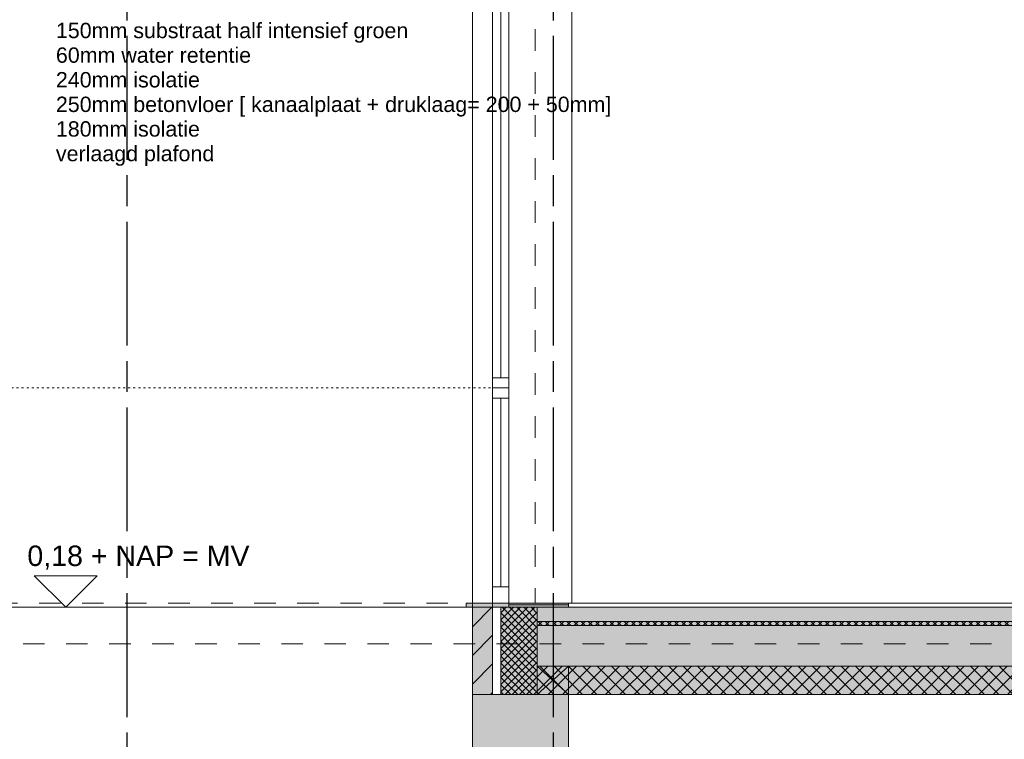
# Model space of a CAD drawing. Header units: millimetres. Extents: x -10538 to 13100, y -15694 to 32605.
# Tile 149 of 203: x -5798 to -949, y 21050 to 24592. Entities that reach past the tile are written whole.
import ezdxf

# ---------------------------------------------------------------- set-up
doc = ezdxf.new("R2010")
doc.units = ezdxf.units.MM
doc.header["$LTSCALE"] = 100
doc.header["$PDMODE"] = 1
doc.header["$PDSIZE"] = -2
for name, pattern in [('[LS] ISO-08 Long Dashed Short Dashed', [9.144, 6.096, -0.762, 1.524, -0.762]), ('[LS] Type-1', [2.12, 1.06, -1.06]), ('HIDDEN2', [0.25, 0.1, -0.15]), ('Line Type1b', [2.116531, 1.058062, -1.058469])]:
    doc.linetypes.add(name, pattern=pattern)
doc.layers.get('0').update_dxf_attribs({"lineweight": 5})
for name, color, linetype, lineweight in [('- 28_metselwerk', 7, 'Continuous', 18), ('5', 7, 'Continuous', 18), ('Dimension', 7, 'Continuous', 9), ('gbo', 7, 'Continuous', 5), ('Geen', 7, 'Continuous', 9), ('none', 7, 'Continuous', 13)]:
    doc.layers.add(name, color=color, linetype=linetype, lineweight=lineweight)
doc.styles.add('Arial', font='Arial.ttf')
doc.styles.add('Century Gothic', font='Century-Gothic_9791.ttf')
doc.dimstyles.new('Arch_PUUUR', dxfattribs={"dimtxt": 101.056134, "dimasz": 70.693359, "dimexe": 100, "dimexo": 159, "dimgap": 100, "dimtad": 1, "dimdec": 4, "dimtxsty": 'Century Gothic', "dimblk": 'VW_SLASH', "dimblk1": 'VW_SLASH', "dimblk2": 'VW_SLASH', "dimcen": 0, "dimdle": 100, "dimazin": 0, "dimtfac": 0.8, "dimtdec": 4, "dimtix": 1, "dimtmove": 0, "dimatfit": 0, "dimldrblk": 'VW_SLASH-1', "dimfxl": 1, "dimfrac": 2, "dimtolj": 1, "dimarcsym": 0})
pattern_1 = [(45, (1.433, 1.323), (-17.67767, 17.67767), []), (135, (-2.866, 2.866), (-17.67767, -17.67767), [])]

# ---------------------------------------------------------------- blocks, each defined once
blk = doc.blocks.new('Groep-21')
at = {"layer": 'Geen', "linetype": 'Continuous', "lineweight": 0, "true_color": 0xeeeeee, "transparency": 33554687}
blk.add_hatch(color=7, dxfattribs=at).paths.add_polyline_path([(-3248.9, 21700), (7584.4, 21700), (7584.4, 21630), (-3248.9, 21630)])
at = {"layer": 'Geen', "linetype": 'Continuous', "lineweight": 0, "true_color": 0xffffcc, "transparency": 33554687}
blk.add_hatch(color=7, dxfattribs=at).paths.add_polyline_path([(-3248.9, 21630), (7584.4, 21630), (7584.4, 21610), (-3248.9, 21610)])
at = {"layer": 'Geen', "linetype": 'Continuous', "lineweight": 5, "true_color": 0x777777, "transparency": 33554687}
h = blk.add_hatch(dxfattribs=at)
h.set_pattern_fill('#isolatie-persing', color=8, style=0, pattern_type=2)
h.set_pattern_definition(pattern_1)
h.paths.add_polyline_path([(-3248.9, 21630), (7584.4, 21630), (7584.4, 21610), (-3248.9, 21610)])
at = {"layer": 'Geen', "linetype": 'Continuous', "lineweight": 0, "true_color": 0xdddddd, "transparency": 33554687}
blk.add_hatch(color=254, dxfattribs=at).paths.add_polyline_path([(-3248.9, 21610), (7584.4, 21610), (7584.4, 21410), (-3248.9, 21410)])
at = {"layer": 'Geen', "linetype": 'Continuous', "lineweight": 0, "true_color": 0xe6ffe6, "transparency": 33554687}
blk.add_hatch(color=7, dxfattribs=at).paths.add_polyline_path([(-3248.9, 21410), (7584.4, 21410), (7584.4, 21270), (-3248.9, 21270)])
at = {"layer": 'Geen', "linetype": 'Continuous', "lineweight": 5, "true_color": 0x777777, "transparency": 33554687}
h = blk.add_hatch(dxfattribs=at)
h.set_pattern_fill('#isolatie', color=8, style=0, pattern_type=2)
h.set_pattern_definition([(45, (2.866, 2.646), (-35.35534, 35.35534), []), (135, (-5.733, 5.733), (-35.35534, -35.35534), [])])
h.paths.add_polyline_path([(-3248.9, 21410), (7584.4, 21410), (7584.4, 21270), (-3248.9, 21270)])
at = {"layer": 'Geen', "color": 7, "linetype": 'Continuous', "lineweight": 9, "transparency": 33554687, "flags": 128}
for points in [[(-3248.9, 21700), (7584.4, 21700), (7584.4, 21630), (-3248.9, 21630)], [(-3248.9, 21630), (7584.4, 21630), (7584.4, 21610), (-3248.9, 21610)], [(-3248.9, 21610), (7584.4, 21610), (7584.4, 21410), (-3248.9, 21410)], [(-3248.9, 21410), (7584.4, 21410), (7584.4, 21270), (-3248.9, 21270)]]:
    blk.add_lwpolyline(points, close=True, dxfattribs=at)
blk = doc.blocks.new('VW_SLASH')
at = {"color": 0, "linetype": 'ByBlock', "lineweight": -2, "transparency": 16777216}
blk.add_line((1.415, 0), (-1, 0), dxfattribs=at)
at = {"color": 0, "linetype": 'Continuous', "lineweight": 20, "transparency": 16777216, "flags": 128}
blk.add_lwpolyline([(0.5, 0.5), (-0.5, -0.5)], dxfattribs=at)
blk = doc.blocks.new('*D26')
at = {"layer": 'Defpoints', "color": 0, "transparency": 33554687}
for p in [(-6410, 30700), (-4331.5, 30700), (-5131.4, 21700)]:
    blk.add_point(p, dxfattribs=at)
at = {"layer": 'Dimension', "color": 0, "linetype": 'Continuous', "lineweight": -2, "transparency": 33554687}
blk.add_line((-6410, 21770.7), (-6410, 30629.3), dxfattribs=at)
at = {"layer": 'Dimension', "color": 0, "lineweight": -2, "xscale": 70.693359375, "yscale": 70.693359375, "zscale": 70.693359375}
for p, rotation in [((-6410, 30700), 90), ((-6410, 21700), 270)]:
    blk.add_blockref('VW_SLASH', p, dxfattribs=dict(at, rotation=rotation))
at = {"layer": 'Dimension', "color": 0, "lineweight": 5, "transparency": 33554687, "insert": (-6546.1, 26543.4), "char_height": 101.06, "attachment_point": 5, "rotation": 90, "style": 'Century Gothic'}
blk.add_mtext('\\A1;9000', dxfattribs=at)
blk = doc.blocks.new('VW_SLASH-1')
at = {"color": 0, "linetype": 'ByBlock', "lineweight": -2, "transparency": 16777216}
blk.add_line((1.415, 0), (-1, 0), dxfattribs=at)
at = {"color": 0, "linetype": 'Continuous', "lineweight": 20, "transparency": 16777216, "flags": 128}
blk.add_lwpolyline([(0.751, 0.751), (-0.751, -0.751)], dxfattribs=at)
blk = doc.blocks.new('*D36')
at = {"layer": 'Defpoints', "color": 0, "transparency": 33554687}
for p in [(-6140, 25920), (-5789.4, 25920), (-3568.9, 21700)]:
    blk.add_point(p, dxfattribs=at)
at = {"layer": 'Dimension', "color": 0, "linetype": 'Continuous', "lineweight": -2, "transparency": 33554687}
blk.add_line((-6140, 21770.7), (-6140, 25849.3), dxfattribs=at)
at = {"layer": 'Dimension', "color": 0, "lineweight": -2, "xscale": 70.693359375, "yscale": 70.693359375, "zscale": 70.693359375}
for p, rotation in [((-6140, 25920), 90), ((-6140, 21700), 270)]:
    blk.add_blockref('VW_SLASH', p, dxfattribs=dict(at, rotation=rotation))
at = {"layer": 'Dimension', "color": 0, "lineweight": 5, "transparency": 33554687, "insert": (-6243.1, 23810), "char_height": 101.06, "attachment_point": 5, "rotation": 90, "style": 'Century Gothic'}
blk.add_mtext('\\A1;4220', dxfattribs=at)
blk = doc.blocks.new('*D42')
at = {"layer": 'Defpoints', "color": 0, "transparency": 33554687}
for p in [(223.9, 24600), (505.3, 24600), (-1021.8, 21720)]:
    blk.add_point(p, dxfattribs=at)
at = {"layer": 'Dimension', "color": 0, "linetype": 'Continuous', "lineweight": -2, "transparency": 33554687}
for p, q in [((346.3, 24600), (123.9, 24600)), ((223.9, 21790.7), (223.9, 24529.3)), ((-862.8, 21720), (323.9, 21720))]:
    blk.add_line(p, q, dxfattribs=at)
at = {"layer": 'Dimension', "color": 0, "lineweight": -2, "xscale": 70.693359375, "yscale": 70.693359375, "zscale": 70.693359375}
for p, rotation in [((223.9, 24600), 90.00000000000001), ((223.9, 21720), 270)]:
    blk.add_blockref('VW_SLASH', p, dxfattribs=dict(at, rotation=rotation))
at = {"layer": 'Dimension', "color": 0, "lineweight": 5, "transparency": 33554687, "insert": (87.8, 23182.7), "char_height": 101.06, "attachment_point": 5, "rotation": 90, "style": 'Century Gothic'}
blk.add_mtext('\\A1;2880', dxfattribs=at)
blk = doc.blocks.new('*D43')
at = {"layer": 'Defpoints', "color": 0, "transparency": 33554687}
for p in [(-1021.8, 21720), (223.9, 21720), (721.8, 21700)]:
    blk.add_point(p, dxfattribs=at)
at = {"layer": 'Dimension', "color": 0, "linetype": 'Continuous', "lineweight": -2, "transparency": 33554687}
for p, q in [((223.9, 21790.7), (223.9, 21861.4)), ((-862.8, 21720), (323.9, 21720)), ((562.8, 21700), (123.9, 21700)), ((223.9, 21700), (223.9, 21720)), ((223.9, 21629.3), (223.9, 21558.6))]:
    blk.add_line(p, q, dxfattribs=at)
at = {"layer": 'Dimension', "color": 0, "lineweight": -2, "xscale": 70.693359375, "yscale": 70.693359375, "zscale": 70.693359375}
for p, rotation in [((223.9, 21700), 90), ((223.9, 21720), 270)]:
    blk.add_blockref('VW_SLASH', p, dxfattribs=dict(at, rotation=rotation))
at = {"layer": 'Dimension', "color": 0, "lineweight": 5, "transparency": 33554687, "insert": (87.8, 22060.9), "char_height": 101.06, "attachment_point": 5, "rotation": 90, "style": 'Century Gothic'}
blk.add_mtext('\\A1;20', dxfattribs=at)
blk = doc.blocks.new('*D53')
at = {"layer": 'Defpoints', "color": 0, "transparency": 33554687}
for p in [(-5880, 24840), (-5668.9, 24840), (-3468.9, 22780)]:
    blk.add_point(p, dxfattribs=at)
at = {"layer": 'Dimension', "color": 0, "linetype": 'Continuous', "lineweight": -2, "transparency": 33554687}
blk.add_line((-5880, 22850.7), (-5880, 24769.3), dxfattribs=at)
at = {"layer": 'Dimension', "color": 0, "lineweight": -2, "xscale": 70.693359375, "yscale": 70.693359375, "zscale": 70.693359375}
for p, rotation in [((-5880, 24840), 90), ((-5880, 22780), 270)]:
    blk.add_blockref('VW_SLASH', p, dxfattribs=dict(at, rotation=rotation))
at = {"layer": 'Dimension', "color": 0, "lineweight": 5, "transparency": 33554687, "insert": (-5983.1, 23810), "char_height": 101.06, "attachment_point": 5, "rotation": 90, "style": 'Century Gothic'}
blk.add_mtext('\\A1;2060', dxfattribs=at)
blk = doc.blocks.new('*D54')
at = {"layer": 'Defpoints', "color": 0, "transparency": 33554687}
for p in [(-5880, 22780), (-3468.9, 22780), (-3568.9, 21700)]:
    blk.add_point(p, dxfattribs=at)
at = {"layer": 'Dimension', "color": 0, "linetype": 'Continuous', "lineweight": -2, "transparency": 33554687}
blk.add_line((-5880, 21770.7), (-5880, 22709.3), dxfattribs=at)
at = {"layer": 'Dimension', "color": 0, "lineweight": -2, "xscale": 70.693359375, "yscale": 70.693359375, "zscale": 70.693359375}
for p, rotation in [((-5880, 22780), 90), ((-5880, 21700), 270)]:
    blk.add_blockref('VW_SLASH', p, dxfattribs=dict(at, rotation=rotation))
at = {"layer": 'Dimension', "color": 0, "lineweight": 5, "transparency": 33554687, "insert": (-5983.1, 22240), "char_height": 101.06, "attachment_point": 5, "rotation": 90, "style": 'Century Gothic'}
blk.add_mtext('\\A1;1080', dxfattribs=at)
blk = doc.blocks.new('Groep-22')
at = {"color": 255, "linetype": 'Continuous', "lineweight": 9, "transparency": 33554687}
blk.add_wipeout([(42.1, 1254), (122.1, 1254), (122.1, -1836), (42.1, -1836)], dxfattribs=at).dxf.layer = 'Geen'
at = {"layer": 'Geen', "color": 7, "linetype": 'Continuous', "lineweight": 9, "transparency": 33554687, "flags": 128}
blk.add_lwpolyline([(42.1, 1254), (122.1, 1254), (122.1, -1836), (42.1, -1836)], close=True, dxfattribs=at)
at = {"color": 255, "linetype": 'Continuous', "lineweight": 9, "transparency": 33554687}
blk.add_wipeout([(42.1, 1254), (122.1, 1254), (122.1, 1174), (42.1, 1174)], dxfattribs=at).dxf.layer = 'Geen'
at = {"layer": 'Geen', "color": 7, "linetype": 'Continuous', "lineweight": 9, "transparency": 33554687}
blk.add_line((82.1, -1786), (82.1, 1174), dxfattribs=at)
at = {"layer": 'Geen', "color": 7, "linetype": 'Continuous', "lineweight": 9, "transparency": 33554687, "flags": 128}
blk.add_lwpolyline([(42.1, 1254), (122.1, 1254), (122.1, 1174), (42.1, 1174)], close=True, dxfattribs=at)
at = {"color": 255, "linetype": 'Continuous', "lineweight": 9, "transparency": 33554687}
for points in [[(42.1, -806), (122.1, -806), (122.1, -856), (42.1, -856)], [(42.1, -1786), (122.1, -1786), (122.1, -1866), (42.1, -1866)]]:
    blk.add_wipeout(points, dxfattribs=at).dxf.layer = 'Geen'
at = {"layer": 'Geen', "linetype": 'Continuous', "lineweight": 0, "true_color": 0xcccccc, "transparency": 33554687}
blk.add_hatch(color=254, dxfattribs=at).paths.add_polyline_path([(42.1, -1866), (122.1, -1866), (122.1, -1886), (42.1, -1886)])
at = {"layer": 'Geen', "color": 7, "linetype": 'Continuous', "lineweight": 9, "transparency": 33554687, "flags": 128}
for points in [[(42.1, -806), (122.1, -806), (122.1, -856), (42.1, -856)], [(42.1, -1786), (122.1, -1786), (122.1, -1866), (42.1, -1866)], [(42.1, -1866), (122.1, -1866), (122.1, -1886), (42.1, -1886)]]:
    blk.add_lwpolyline(points, close=True, dxfattribs=at)
at = {"color": 255, "linetype": 'Continuous', "lineweight": 9, "transparency": 33554687}
blk.add_wipeout([(42.1, -756), (122.1, -756), (122.1, -806), (42.1, -806)], dxfattribs=at).dxf.layer = 'Geen'
at = {"layer": 'Geen', "color": 7, "linetype": 'Continuous', "lineweight": 9, "transparency": 33554687, "flags": 128}
blk.add_lwpolyline([(42.1, -756), (122.1, -756), (122.1, -806), (42.1, -806)], close=True, dxfattribs=at)
blk = doc.blocks.new('Groep-23')
at = {"layer": 'Geen', "linetype": 'Continuous', "lineweight": 0, "true_color": 0xcccccc, "transparency": 33554687}
blk.add_hatch(color=254, dxfattribs=at).paths.add_polyline_path([(-252.1, -1866), (42.1, -1866), (42.1, -1874), (-252.1, -1874)])
at = {"layer": 'Geen', "linetype": 'Continuous', "lineweight": 0, "transparency": 33554687}
blk.add_hatch(color=8, dxfattribs=at).paths.add_polyline_path([(-252.1, -1874), (42.1, -1874), (42.1, -1886), (-252.1, -1886)])
at = {"layer": 'Geen', "color": 7, "linetype": 'Continuous', "lineweight": 9, "transparency": 33554687, "flags": 128}
for points in [[(-252.1, -1866), (42.1, -1866), (42.1, -1874), (-252.1, -1874)], [(-252.1, -1874), (42.1, -1874), (42.1, -1886), (-252.1, -1886)]]:
    blk.add_lwpolyline(points, close=True, dxfattribs=at)
blk = doc.blocks.new('d kozijn 02')
at = {"layer": 'Geen', "linetype": 'Continuous', "lineweight": 0, "true_color": 0xcccccc, "transparency": 33554687}
blk.add_hatch(color=254, dxfattribs=at).paths.add_polyline_path([(122.1, -1866), (252.1, -1866), (252.1, -1886), (122.1, -1886)])
at = {"layer": 'Geen', "color": 7, "linetype": 'Continuous', "lineweight": 9, "transparency": 33554687, "flags": 128}
blk.add_lwpolyline([(122.1, -1866), (252.1, -1866), (252.1, -1886), (122.1, -1886)], close=True, dxfattribs=at)
at = {"layer": '5', "color": 7, "transparency": 33554687}
blk.add_blockref('Groep-22', (0, 0), dxfattribs=at)
blk.add_blockref('Groep-23', (0, 0), dxfattribs=at)
blk = doc.blocks.new('Groep-62')
at = {"color": 22, "lineweight": 5, "true_color": 0xdd1d1d, "transparency": 33554687}
blk.add_line((-5571.7, 21700), (-4840, 21700), dxfattribs=at)
at = {"color": 22, "lineweight": 5, "true_color": 0xdd1d1d, "transparency": 33554687, "flags": 128}
blk.add_lwpolyline([(-5416.2, 21855.6), (-5571.7, 21700), (-5727.3, 21855.6)], close=True, dxfattribs=at)
blk = doc.blocks.new('Groep-80')
at = {"layer": 'Geen', "color": 5, "linetype": '[LS] ISO-08 Long Dashed Short Dashed', "lineweight": 25, "true_color": 0x0000ff, "transparency": 33554687}
for p, q in [((-5268.9, 20245.3), (-5268.9, 31588.4)), ((-3168.9, 20245.3), (-3168.9, 31588.4))]:
    blk.add_line(p, q, dxfattribs=at)
blk = doc.blocks.new('Groep-82')
at = {"layer": 'gbo', "color": 7, "linetype": 'Continuous', "flags": 128}
blk.add_lwpolyline([(-3248.9, 21410), (-3094.7, 21410), (-3094.7, 21270), (-3248.9, 21270)], close=True, dxfattribs=at)
at = {"layer": 'none', "linetype": 'Continuous'}
for p, q in [((-3248.9, 21410), (-3094.7, 21270)), ((-3094.7, 21410), (-3248.9, 21270))]:
    blk.add_line(p, q, dxfattribs=at)
blk = doc.blocks.new('Groep-92')
at = {"layer": 'Geen', "linetype": 'Continuous', "lineweight": 0, "true_color": 0xcccccc, "transparency": 33554687}
blk.add_hatch(color=254, dxfattribs=at).paths.add_polyline_path([(-3568.9, 21270), (-3094.7, 21270), (-3094.7, 20609.7), (-3568.9, 20609.7)])
at = {"linetype": '[LS] Type-1', "lineweight": 5, "transparency": 33554687}
blk.add_line((-6841.7, 21520), (12585, 21520), dxfattribs=at)
at = {"layer": 'Geen', "color": 7, "linetype": 'Continuous', "lineweight": 9, "transparency": 33554687}
for p, q in [((-3568.9, 24840), (-3568.9, 21350)), ((-3094.7, 21720), (7430.2, 21720)), ((-3094.7, 21700), (7511.3, 21700))]:
    blk.add_line(p, q, dxfattribs=at)
at = {"layer": 'Geen', "color": 7, "linetype": 'Continuous', "lineweight": 9, "transparency": 33554687, "flags": 128}
blk.add_lwpolyline([(-3568.9, 21270), (-3094.7, 21270), (-3094.7, 20609.7), (-3568.9, 20609.7)], close=True, dxfattribs=at)
at = {"color": 7, "transparency": 33554554}
blk.add_blockref('Groep-62', (0, 0), dxfattribs=at)
at = {"layer": 'Geen', "color": 7, "transparency": 33554687}
blk.add_blockref('Groep-21', (0, 0), dxfattribs=at)
at = {"layer": 'none', "color": 7}
blk.add_blockref('Groep-82', (0, 0), dxfattribs=at)
at = {"layer": 'Geen', "color": 1, "true_color": 0xff0000, "transparency": 33554687, "insert": (-5760.6, 22003.8), "char_height": 100.689, "attachment_point": 1, "line_spacing_factor": 0.962448, "style": 'Arial'}
blk.add_mtext('0,18 + NAP = MV', dxfattribs=at)
at = {"layer": 'Dimension', "color": 5, "linetype": 'Continuous', "lineweight": 5, "true_color": 0x0000ff, "transparency": 33554687}
for base, p1, p2, override, picture, middle in [((-6410, 30700), (-5131.4, 21700), (-4331.5, 30700), {"dimgap": 50, "dimdec": 0, "dimpost": '<>', "dimtxsty": 'Century Gothic', "dimse1": 1, "dimse2": 1, "dimtmove": 2}, '*D26', (-6546.1, 26543.4)), ((223.9, 24600), (-1021.8, 21720), (505.3, 24600), {"dimgap": 50, "dimdec": 0, "dimpost": '<>', "dimtxsty": 'Century Gothic', "dimtmove": 2}, '*D42', (87.8, 23182.7)), ((223.9, 21720), (721.8, 21700), (-1021.8, 21720), {"dimgap": 50, "dimdec": 0, "dimpost": '<>', "dimtxsty": 'Century Gothic', "dimtix": 0, "dimtmove": 2}, '*D43', (87.8, 22060.9))]:
    dim = blk.add_linear_dim(base=base, p1=p1, p2=p2, angle=270, dimstyle='Arch_PUUUR', override=override, dxfattribs=at)
    dim.commit()
    dim.dimension.update_dxf_attribs({"geometry": picture, "text_midpoint": middle, "dimtype": 160})
for base, p1, p2, picture, middle in [((-6140, 25920), (-3568.9, 21700), (-5789.4, 25920), '*D36', (-6243.1, 23810)), ((-5880, 24840), (-3468.9, 22780), (-5668.9, 24840), '*D53', (-5983.1, 23810)), ((-5880, 22780), (-3568.9, 21700), (-3468.9, 22780), '*D54', (-5983.1, 22240))]:
    dim = blk.add_linear_dim(base=base, p1=p1, p2=p2, angle=270, dimstyle='Arch_PUUUR', override={"dimgap": 50, "dimdec": 0, "dimpost": '<>', "dimtxsty": 'Century Gothic', "dimse1": 1, "dimse2": 1, "dimtmove": 2}, dxfattribs=at)
    dim.commit()
    dim.dimension.update_dxf_attribs({"geometry": picture, "text_midpoint": middle})
at = {"layer": 'Geen', "color": 7, "transparency": 33554687, "xscale": -1}
blk.add_blockref('d kozijn 02', (-3346.8, 23586), dxfattribs=at)
at = {"layer": '- 28_metselwerk', "linetype": 'Continuous', "lineweight": 0, "transparency": 33554687}
blk.add_hatch(color=255, dxfattribs=at).paths.add_polyline_path([(-3468.9, 21700), (-3568.9, 21700), (-3568.9, 21270), (-3468.9, 21270)])
at = {"layer": '- 28_metselwerk', "linetype": 'Continuous', "lineweight": 9, "transparency": 33554687}
h = blk.add_hatch(dxfattribs=at)
h.set_pattern_fill('[LA] Diagonaal (1mm)', color=8, style=0, pattern_type=2)
h.set_pattern_definition([(45, (0, 0), (-70.7107, 70.7107), [])])
h.paths.add_polyline_path([(-3468.9, 21700), (-3568.9, 21700), (-3568.9, 21270), (-3468.9, 21270)])
at = {"layer": '5', "linetype": 'Continuous', "lineweight": 0, "true_color": 0xffffcc, "transparency": 33554687}
blk.add_hatch(color=7, dxfattribs=at).paths.add_polyline_path([(-3428.9, 21700), (-3248.9, 21700), (-3248.9, 21270), (-3428.9, 21270)])
at = {"layer": '5', "linetype": 'Continuous', "lineweight": 5, "true_color": 0x777777, "transparency": 33554687}
h = blk.add_hatch(dxfattribs=at)
h.set_pattern_fill('#isolatie-persing', color=8, style=0, pattern_type=2)
h.set_pattern_definition(pattern_1)
h.paths.add_polyline_path([(-3428.9, 21700), (-3248.9, 21700), (-3248.9, 21270), (-3428.9, 21270)])
at = {"layer": '- 28_metselwerk', "color": 7, "linetype": 'Continuous', "lineweight": 18, "transparency": 33554687, "flags": 128}
blk.add_lwpolyline([(-3468.9, 21700), (-3568.9, 21700), (-3568.9, 21270), (-3468.9, 21270)], close=True, dxfattribs=at)
at = {"linetype": '[LS] Type-1', "lineweight": 5, "transparency": 33554687}
blk.add_line((-3053, 21720), (-6841.7, 21720), dxfattribs=at)
at = {"layer": '5', "color": 97, "lineweight": 5, "true_color": 0x408040, "transparency": 33554687}
blk.add_line((-3598.9, 21700), (-8290, 21700), dxfattribs=at)
at = {"layer": '5', "lineweight": 5, "transparency": 33554687, "flags": 128}
blk.add_lwpolyline([(-3428.9, 21700), (-3248.9, 21700), (-3248.9, 21270), (-3428.9, 21270)], close=True, dxfattribs=at)
at = {"layer": 'Geen', "color": 7, "linetype": 'Continuous', "lineweight": 13, "transparency": 33554687}
blk.add_line((-5740, 21700), (-3481.4, 21700), dxfattribs=at)
at = {"layer": 'none', "linetype": 'Continuous'}
blk.add_line((-3078.9, 24990), (-3078.9, 21720), dxfattribs=at)
at = {"layer": 'none', "linetype": 'HIDDEN2', "transparency": 33554687}
blk.add_line((-3428.9, 22780), (-5880, 22780), dxfattribs=at)
at = {"layer": 'none', "linetype": 'Line Type1b', "flags": 128}
blk.add_lwpolyline([(-3258.9, 24990), (-3078.9, 24990), (-3078.9, 21720), (-3258.9, 21720)], close=True, dxfattribs=at)
at = {"color": 7, "transparency": 33554687}
blk.add_blockref('Groep-80', (0, 0), dxfattribs=at)
at = {"layer": 'Geen', "color": 7, "transparency": 33554687, "insert": (-5620, 24577.1), "char_height": 75.516, "width": 2800, "attachment_point": 1, "line_spacing_factor": 0.962448, "style": 'Arial'}
blk.add_mtext('150mm substraat half intensief groen\\P60mm water retentie\\P240mm isolatie \\P250mm betonvloer [ kanaalplaat + druklaag= 200 + 50mm]\\P180mm isolatie\\Pverlaagd plafond', dxfattribs=at)

msp = doc.modelspace()

# ---------------------------------------------------------------- block references
at = {"layer": 'none', "color": 7}
msp.add_blockref('Groep-92', (0, 0), dxfattribs=at)

doc.saveas('drawing.dxf')
